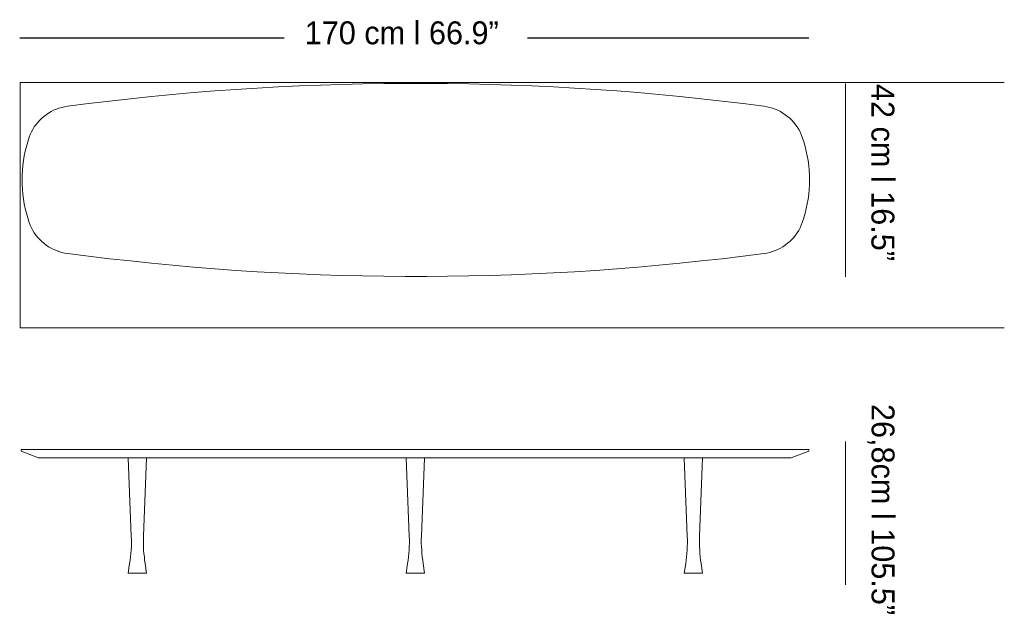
# Model space of a CAD drawing. Header units: inches. Extents: x 58 to 160, y -177 to -114.
import ezdxf

# ---------------------------------------------------------------- set-up
doc = ezdxf.new("R2010")
doc.units = ezdxf.units.IN
doc.header["$MEASUREMENT"] = 0
doc.layers.add('Capa 1', color=7, linetype='Continuous')

msp = doc.modelspace()

# ---------------------------------------------------------------- linework, layer by layer
at = {"layer": 'Capa 1', "color": 251, "lineweight": 25, "true_color": 0x4f4e50}
for points in [[(57.95, -116), (85.37, -116)], [(110.6, -116), (139.76, -116)]]:
    msp.add_lwpolyline(points, dxfattribs=at)
at = {"layer": 'Capa 1', "lineweight": 0}
msp.add_lwpolyline([(160.04, -120.62), (58, -120.62), (58, -146.04), (160.04, -146.04)], dxfattribs=at)
at = {"layer": 'Capa 1', "color": 251, "lineweight": 20, "true_color": 0x4f4e50}
for points in [[(135.12, -123.08), (132.95, -122.81), (130.77, -122.54), (128.59, -122.31), (126.41, -122.07), (124.22, -121.87), (122.04, -121.67), (119.85, -121.5), (117.65, -121.33), (115.46, -121.2), (113.28, -121.08), (111.07, -120.96), (108.89, -120.88), (106.7, -120.81), (104.5, -120.76), (102.3, -120.73), (100.11, -120.71), (97.91, -120.71), (95.72, -120.73), (93.52, -120.76), (91.33, -120.81), (89.13, -120.88), (86.95, -120.96), (84.74, -121.08), (82.56, -121.2), (80.37, -121.33), (78.18, -121.5), (75.98, -121.67), (73.8, -121.87), (71.61, -122.07), (69.44, -122.31), (67.25, -122.54), (65.07, -122.81), (62.9, -123.08)], [(143.58, -140.75), (143.58, -120.71)], [(62.9, -123.08), (62.6, -123.13), (62.31, -123.2), (62.02, -123.28), (61.75, -123.39), (61.46, -123.5), (61.21, -123.64), (60.93, -123.79), (60.7, -123.96), (60.46, -124.14), (60.24, -124.33), (60.02, -124.54), (59.82, -124.76), (59.63, -125), (59.46, -125.23), (59.31, -125.49), (59.18, -125.75), (59.04, -126.02), (58.94, -126.29)], [(135.12, -123.08), (135.43, -123.13), (135.71, -123.2), (136, -123.28), (136.29, -123.39), (136.56, -123.5), (136.83, -123.64), (137.09, -123.79), (137.32, -123.96), (137.56, -124.14), (137.8, -124.33), (138, -124.54), (138.2, -124.76), (138.39, -125), (138.56, -125.23), (138.73, -125.49), (138.86, -125.75), (138.98, -126.02), (139.08, -126.29)], [(58.94, -126.29), (58.78, -126.78), (58.65, -127.25), (58.51, -127.74), (58.41, -128.23), (58.35, -128.72), (58.28, -129.22), (58.22, -129.72), (58.19, -130.21), (58.19, -130.72), (58.19, -131.22), (58.22, -131.71), (58.28, -132.21), (58.35, -132.7), (58.41, -133.21), (58.51, -133.69), (58.65, -134.18), (58.78, -134.65), (58.94, -135.12)], [(139.08, -126.29), (139.25, -126.78), (139.39, -127.25), (139.51, -127.74), (139.61, -128.23), (139.69, -128.72), (139.76, -129.22), (139.8, -129.72), (139.83, -130.21), (139.85, -130.72), (139.83, -131.22), (139.8, -131.71), (139.76, -132.21), (139.69, -132.7), (139.61, -133.21), (139.51, -133.69), (139.39, -134.18), (139.25, -134.65), (139.08, -135.12)], [(62.9, -138.34), (62.6, -138.3), (62.31, -138.24), (62.02, -138.15), (61.75, -138.05), (61.46, -137.93), (61.21, -137.8), (60.93, -137.64), (60.7, -137.48), (60.46, -137.29), (60.24, -137.11), (60.02, -136.89), (59.82, -136.67), (59.63, -136.44), (59.46, -136.2), (59.31, -135.95), (59.18, -135.68), (59.04, -135.41), (58.94, -135.12)], [(135.12, -138.34), (135.43, -138.3), (135.71, -138.24), (136, -138.15), (136.29, -138.05), (136.56, -137.93), (136.83, -137.8), (137.09, -137.64), (137.32, -137.48), (137.56, -137.29), (137.8, -137.11), (138, -136.89), (138.2, -136.67), (138.39, -136.44), (138.56, -136.2), (138.73, -135.95), (138.86, -135.68), (138.98, -135.41), (139.08, -135.12)], [(135.12, -138.34), (132.95, -138.62), (130.77, -138.89), (128.59, -139.12), (126.41, -139.36), (124.22, -139.56), (122.04, -139.77), (119.85, -139.93), (117.65, -140.1), (115.46, -140.23), (113.28, -140.36), (111.07, -140.45), (108.89, -140.55), (106.7, -140.62), (104.5, -140.67), (102.3, -140.71), (100.11, -140.73), (97.91, -140.73), (95.72, -140.71), (93.52, -140.67), (91.33, -140.62), (89.13, -140.55), (86.95, -140.45), (84.74, -140.36), (82.56, -140.23), (80.37, -140.1), (78.18, -139.93), (75.98, -139.77), (73.8, -139.56), (71.61, -139.36), (69.44, -139.12), (67.25, -138.89), (65.07, -138.62), (62.9, -138.34)], [(58.09, -158.66), (58.11, -158.66), (58.12, -158.66), (58.17, -158.66), (58.24, -158.66), (58.33, -158.66), (58.43, -158.66), (58.55, -158.66), (58.68, -158.66), (58.84, -158.66)], [(58.09, -158.66), (58.09, -158.83)], [(58.09, -158.83), (59.9, -159.52)], [(62.8, -158.66), (62.51, -158.66), (62.21, -158.66), (61.94, -158.66), (61.65, -158.66), (61.38, -158.66), (61.11, -158.66), (60.85, -158.66), (60.6, -158.66), (60.36, -158.66), (60.14, -158.66), (59.92, -158.66), (59.72, -158.66), (59.53, -158.66), (59.36, -158.66), (59.21, -158.66), (59.07, -158.66), (58.95, -158.66), (58.84, -158.66)], [(62.8, -158.66), (64.99, -158.66), (67.16, -158.66), (69.34, -158.66), (71.53, -158.66), (73.71, -158.66), (75.9, -158.66), (78.09, -158.66), (80.27, -158.66), (82.46, -158.66), (84.66, -158.66), (86.85, -158.66), (89.05, -158.66), (91.24, -158.66), (93.44, -158.66), (95.63, -158.66), (97.83, -158.66), (100.02, -158.66), (102.22, -158.66), (104.41, -158.66), (106.61, -158.66), (108.8, -158.66), (111, -158.66), (113.19, -158.66), (115.37, -158.66), (117.57, -158.66), (119.76, -158.66), (121.95, -158.66), (124.13, -158.66), (126.32, -158.66), (128.51, -158.66), (130.69, -158.66), (132.86, -158.66), (135.05, -158.66)], [(135.05, -158.66), (135.34, -158.66), (135.62, -158.66), (135.91, -158.66), (136.2, -158.66), (136.47, -158.66), (136.74, -158.66), (136.99, -158.66), (137.25, -158.66), (137.49, -158.66), (137.71, -158.66), (137.93, -158.66), (138.11, -158.66), (138.3, -158.66), (138.49, -158.66), (138.64, -158.66), (138.78, -158.66), (138.89, -158.66), (139.01, -158.66)], [(137.95, -159.52), (139.76, -158.83)], [(139.76, -158.66), (139.74, -158.66), (139.72, -158.66), (139.67, -158.66), (139.61, -158.66), (139.52, -158.66), (139.42, -158.66), (139.3, -158.66), (139.16, -158.66), (139.01, -158.66)], [(139.76, -158.83), (139.76, -158.66)], [(60.55, -159.52), (60.41, -159.52), (60.29, -159.52), (60.18, -159.52), (60.09, -159.52), (60.02, -159.52), (59.96, -159.52), (59.92, -159.52), (59.9, -159.52)], [(63.04, -159.52), (62.8, -159.52), (62.56, -159.52), (62.34, -159.52), (62.13, -159.52), (61.9, -159.52), (61.7, -159.52), (61.51, -159.52), (61.33, -159.52), (61.16, -159.52), (61.01, -159.52), (60.87, -159.52), (60.75, -159.52), (60.65, -159.52), (60.55, -159.52)], [(134.81, -159.52), (132.64, -159.52), (130.47, -159.52), (128.76, -159.52), (128.3, -159.52), (126.84, -159.52), (126.13, -159.52), (123.96, -159.52), (121.79, -159.52), (119.62, -159.52), (117.44, -159.52), (115.27, -159.52), (113.1, -159.52), (110.91, -159.52), (108.73, -159.52), (106.56, -159.52), (104.37, -159.52), (102.19, -159.52), (100.02, -159.52), (99.93, -159.52), (98.02, -159.52), (97.83, -159.52), (95.65, -159.52), (93.48, -159.52), (91.29, -159.52), (89.1, -159.52), (86.94, -159.52), (84.75, -159.52), (82.58, -159.52), (80.39, -159.52), (78.22, -159.52), (76.06, -159.52), (73.89, -159.52), (71.7, -159.52), (71.11, -159.52), (69.55, -159.52), (69.19, -159.52), (67.38, -159.52), (65.21, -159.52), (63.04, -159.52)], [(69.19, -159.52), (69.51, -167.66)], [(70.78, -167.66), (71.11, -159.52)], [(98.02, -159.52), (98.34, -167.66)], [(99.61, -167.66), (99.93, -159.52)], [(126.84, -159.52), (127.17, -167.66)], [(128.44, -167.66), (128.76, -159.52)], [(137.28, -159.52), (137.2, -159.52), (137.1, -159.52), (136.98, -159.52), (136.84, -159.52), (136.69, -159.52), (136.52, -159.52), (136.34, -159.52), (136.15, -159.52), (135.94, -159.52), (135.72, -159.52), (135.51, -159.52), (135.27, -159.52), (135.05, -159.52), (134.81, -159.52)], [(137.95, -159.52), (137.93, -159.52), (137.88, -159.52), (137.82, -159.52), (137.76, -159.52), (137.67, -159.52), (137.55, -159.52), (137.44, -159.52), (137.28, -159.52)], [(69.51, -167.66), (69.53, -168.02), (69.53, -168.37), (69.53, -168.73), (69.51, -169.08), (69.48, -169.43), (69.45, -169.79), (69.39, -170.14), (69.34, -170.49)], [(70.95, -170.49), (70.9, -170.14), (70.87, -169.79), (70.82, -169.43), (70.8, -169.08), (70.78, -168.73), (70.78, -168.37), (70.78, -168.02), (70.78, -167.66)], [(98.34, -167.66), (98.36, -168.02), (98.36, -168.37), (98.34, -168.73), (98.32, -169.08), (98.3, -169.43), (98.27, -169.79), (98.22, -170.14), (98.17, -170.49)], [(99.78, -170.49), (99.73, -170.14), (99.68, -169.79), (99.64, -169.43), (99.63, -169.08), (99.61, -168.73), (99.59, -168.37), (99.59, -168.02), (99.61, -167.66)], [(127.17, -167.66), (127.18, -168.02), (127.18, -168.37), (127.17, -168.73), (127.15, -169.08), (127.13, -169.43), (127.1, -169.79), (127.05, -170.14), (127, -170.49)], [(128.61, -170.49), (128.55, -170.14), (128.51, -169.79), (128.47, -169.43), (128.46, -169.08), (128.44, -168.73), (128.42, -168.37), (128.42, -168.02), (128.44, -167.66)], [(69.34, -170.49), (69.19, -171.47)], [(71.11, -171.47), (70.95, -170.49)], [(98.17, -170.49), (98.02, -171.47)], [(99.93, -171.47), (99.78, -170.49)], [(127, -170.49), (126.84, -171.47)], [(128.76, -171.47), (128.61, -170.49)], [(71.11, -171.47), (71.07, -171.47), (71.02, -171.47), (70.97, -171.47), (70.89, -171.47), (70.8, -171.47), (70.7, -171.47), (70.58, -171.47), (70.46, -171.47), (70.35, -171.47), (70.22, -171.47), (70.09, -171.47), (69.97, -171.47), (69.83, -171.47), (69.72, -171.47), (69.61, -171.47), (69.51, -171.47), (69.43, -171.47), (69.34, -171.47), (69.28, -171.47), (69.24, -171.47), (69.21, -171.47), (69.19, -171.47)], [(99.93, -171.47), (99.91, -171.47), (99.88, -171.47), (99.83, -171.47), (99.76, -171.47), (99.68, -171.47), (99.59, -171.47), (99.48, -171.47), (99.37, -171.47), (99.26, -171.47), (99.12, -171.47), (99, -171.47), (98.86, -171.47), (98.75, -171.47), (98.61, -171.47), (98.51, -171.47), (98.39, -171.47), (98.3, -171.47), (98.22, -171.47), (98.14, -171.47), (98.09, -171.47), (98.05, -171.47), (98.02, -171.47)], [(128.76, -171.47), (128.74, -171.47), (128.71, -171.47), (128.67, -171.47), (128.61, -171.47), (128.54, -171.47), (128.44, -171.47), (128.33, -171.47), (128.23, -171.47), (128.12, -171.47), (127.98, -171.47), (127.86, -171.47), (127.72, -171.47), (127.61, -171.47), (127.49, -171.47), (127.37, -171.47), (127.25, -171.47), (127.15, -171.47), (127.07, -171.47), (126.98, -171.47), (126.93, -171.47), (126.88, -171.47), (126.84, -171.47)]]:
    msp.add_lwpolyline(points, dxfattribs=at)
at = {"layer": 'Capa 1', "color": 251, "lineweight": 18, "true_color": 0x4f4e50}
msp.add_lwpolyline([(143.58, -172.68), (143.58, -157.82)], dxfattribs=at)

# ---------------------------------------------------------------- texts
at = {"layer": 'Capa 1', "color": 251, "true_color": 0x4f4e50, "insert": (87.5, -116.69), "char_height": 2.3741, "attachment_point": 7}
msp.add_mtext('\\fLato Light|b0|i0|c0|p34;\\W1;170 cm l 66.9”', dxfattribs=at)
at = {"layer": 'Capa 1', "color": 251, "true_color": 0x4f4e50, "char_height": 2.3741, "attachment_point": 7, "rotation": 270}
for s, insert in [('\\fLato Light|b0|i0|c0|p34;\\W1;42 cm l 16.5”', (146.23, -120.77)), ('\\fLato Light|b0|i0|c0|p34;\\W1;26,8cm l 105.5”', (145.84, -153.94))]:
    msp.add_mtext(s, dxfattribs=dict(at, insert=insert))

doc.saveas('drawing.dxf')
